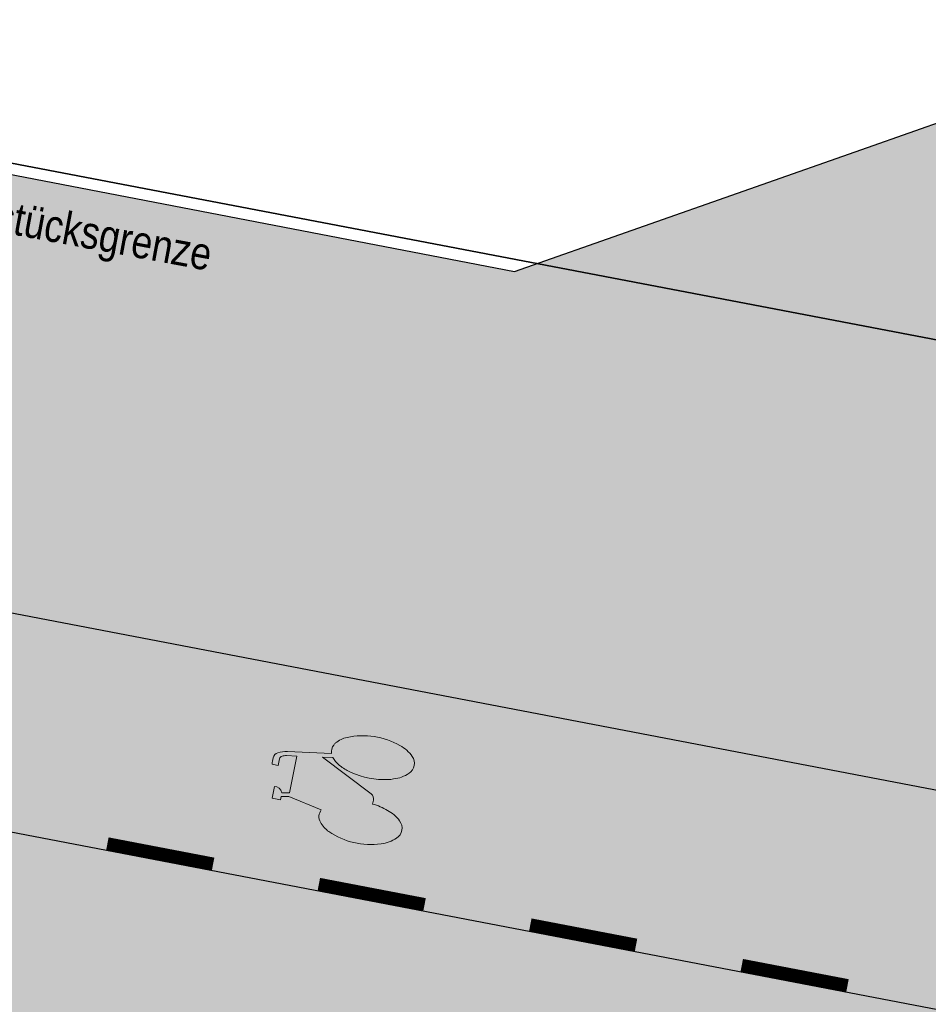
# Model space of a CAD drawing. Header units: metres. Extents: x 0 to 60282398, y -11592309 to 5708004.
# Tile 88 of 136: x 32353402.56 to 32353411, y 5707888.22 to 5707897.37. Entities that reach past the tile are written whole.
import ezdxf

# ---------------------------------------------------------------- set-up
doc = ezdxf.new("R2010")
doc.units = ezdxf.units.M
doc.header["$LTSCALE"] = 0.75
doc.layers.get('0').update_dxf_attribs({"linetype": 'CONTINUOUS'})
doc.layers.add('10414944$0$PF-Krone', color=33, linetype='CONTINUOUS', transparency=0.7)
doc.layers.add('10414944$0$ST-Baum', color=7, linetype='CONTINUOUS', transparency=0.7)
doc.layers.add('10414946$0$_Hilfslayer', color=6, linetype='CONTINUOUS', plot=False)
doc.layers.add('10414946$0$ST-LIN-Fahrbahn', color=2, linetype='CONTINUOUS')
doc.layers.add('10414946$0$ST-LIN-Gehweg', color=2, linetype='CONTINUOUS')
doc.layers.add('10414946$0$ST_M_Markierung', color=7, linetype='CONTINUOUS', lineweight=18, true_color=0xffffff)
doc.layers.add('10414947$0$ST-Gehweg-Sol', color=7, linetype='CONTINUOUS', lineweight=0, true_color=0xffd7a8)
doc.layers.add('10414947$0$ST-Fahrbahn-Sol', color=7, linetype='CONTINUOUS', true_color=0xcccccc)
doc.layers.add('10417023$0$#9_002_GES I Übersicht Erdgeschoss_1_701_Grundstücksgrenze.A', color=7, linetype='CONTINUOUS', lineweight=25)
doc.layers.add('10417023$0$Keine', color=7, linetype='CONTINUOUS', lineweight=13)
doc.styles.add('10414946$0$STANDARD', font='ISOCP2.shx')
doc.styles.add('10417023$0$ARIAL NARROW', font='ARIALN.TTF')

# ---------------------------------------------------------------- blocks, each defined once
blk = doc.blocks.new('10414947')
at = {"layer": '10414947$0$ST-Fahrbahn-Sol'}
h = blk.add_hatch(color=256, dxfattribs=at)
h.dxf.hatch_style = 1
edge = h.paths.add_edge_path()
edge.add_arc((32353330.50399118, 5707894.773236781), 3.003879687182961, 81.18590519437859, 154.5231052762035)
edge.add_line((32353327.79221229, 5707896.065346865), (32353330.01405067, 5707910.507059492))
edge.add_arc((32353333.97285613, 5707909.897999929), 4.005383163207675, 171.253660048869, 259.1134242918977)
edge.add_line((32353333.21637797, 5707905.964701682), (32353335.51033628, 5707905.525016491))
edge.add_arc((32353274.67359503, 5707595.429254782), 316.0071051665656, 75.76971240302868, 78.90028972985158, ccw=False)
edge.add_arc((32353408.48210964, 5708134.746697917), 239.6716696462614, 256.4563657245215, 259.1496617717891)
edge.add_line((32353363.36529639, 5707899.359819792), (32353421.13061348, 5707888.287889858))
edge.add_arc((32353424.23817196, 5707904.500881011), 16.50811927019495, 259.1496618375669, 267.9458279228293)
edge.add_line((32353423.64644856, 5707888.00337013), (32353426.15067086, 5707887.913550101))
edge.add_line((32353426.15067086, 5707887.913550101), (32353425.66905252, 5707885.384248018))
edge.add_line((32353425.66905252, 5707885.384248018), (32353428.87400525, 5707883.330490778))
edge.add_arc((32353429.54726757, 5707884.383826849), 1.250119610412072, 237.4144481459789, 259.1590003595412)
edge.add_line((32353429.31213987, 5707883.156018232), (32353428.653285, 5707879.718590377))
edge.add_arc((32353428.4179846, 5707878.490936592), 1.250000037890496, 79.14989112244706, 100.8982114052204)
edge.add_line((32353428.1816536, 5707879.718392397), (32353424.44194987, 5707878.998480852))
edge.add_line((32353424.44194987, 5707878.998480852), (32353423.95677098, 5707876.467200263))
edge.add_line((32353423.95677098, 5707876.467200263), (32353421.59678699, 5707877.309712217))
edge.add_arc((32353416.04651161, 5707861.762679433), 16.50805213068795, 70.35348556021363, 79.14966182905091)
edge.add_line((32353419.15405746, 5707877.975604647), (32353419.05993534, 5707877.484543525))
edge.add_line((32353419.05993534, 5707877.484543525), (32353389.596268, 5707883.131870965))
edge.add_line((32353389.596268, 5707883.131870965), (32353389.68836254, 5707883.61235363))
edge.add_line((32353389.68836254, 5707883.61235363), (32353363.16311661, 5707888.707438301))
edge.add_line((32353363.16311661, 5707888.707438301), (32353363.07080839, 5707888.225840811))
edge.add_line((32353363.07080839, 5707888.225840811), (32353360.4255079, 5707888.74109702))
edge.add_arc((32353369.79175678, 5707939.908699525), 52.01778699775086, 250.9409882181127, 259.6268280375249, ccw=False)
edge.add_line((32353352.80577402, 5707890.742384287), (32353345.78583063, 5707893.150460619))
edge.add_line((32353345.78583063, 5707893.150460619), (32353345.94806746, 5707893.623407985))
edge.add_line((32353345.94806746, 5707893.623407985), (32353340.6713548, 5707895.433497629))
edge.add_arc((32353326.31572549, 5707853.584443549), 44.24282337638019, 71.06631218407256, 79.14956177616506)
edge.add_line((32353334.64425835, 5707897.036290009), (32353330.96427247, 5707897.741642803))
at = {"layer": '10414947$0$ST-Gehweg-Sol'}
h = blk.add_hatch(color=256, dxfattribs=at)
h.dxf.hatch_style = 1
edge = h.paths.add_edge_path()
edge.add_arc((32353333.97286278, 5707909.898001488), 4.00538949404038, 167.5224016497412, 259.0333335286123, ccw=False)
edge.add_line((32353330.06207836, 5707910.763397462), (32353330.08991054, 5707910.916025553))
edge.add_line((32353330.08991054, 5707910.916025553), (32353331.70067245, 5707910.64907873))
edge.add_line((32353331.70067245, 5707910.64907873), (32353335.02498274, 5707908.903565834))
edge.add_line((32353335.02498274, 5707908.903565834), (32353407.15213483, 5707895.033517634))
edge.add_line((32353407.15213483, 5707895.033517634), (32353413.70600617, 5707897.337334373))
edge.add_line((32353413.70600617, 5707897.337334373), (32353497.17578959, 5707881.286091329))
edge.add_line((32353497.17578959, 5707881.286091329), (32353499.70410517, 5707880.188862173))
edge.add_line((32353499.70410517, 5707880.188862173), (32353502.93879142, 5707877.835765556))
edge.add_line((32353502.93879142, 5707877.835765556), (32353505.46710699, 5707876.738536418))
edge.add_line((32353505.46710699, 5707876.738536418), (32353517.00528605, 5707874.519743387))
edge.add_line((32353517.00528605, 5707874.519743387), (32353517.76447093, 5707870.592196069))
edge.add_line((32353517.76447093, 5707870.592196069), (32353512.26571349, 5707871.646148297))
edge.add_line((32353512.26571349, 5707871.646148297), (32353512.67312597, 5707873.771762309))
edge.add_line((32353512.67312597, 5707873.771762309), (32353508.26008633, 5707874.652828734))
edge.add_line((32353508.26008633, 5707874.652828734), (32353507.84615755, 5707872.493248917))
edge.add_line((32353507.84615755, 5707872.493248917), (32353503.30254498, 5707873.364127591))
edge.add_arc((32353488.08709003, 5707793.979973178), 80.82916578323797, 79.14978489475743, 81.99465327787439)
edge.add_line((32353499.34380503, 5707874.021464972), (32353499.76791721, 5707876.234207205))
edge.add_line((32353499.76791721, 5707876.234207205), (32353495.83942623, 5707876.987173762))
edge.add_line((32353495.83942623, 5707876.987173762), (32353495.37152305, 5707874.545958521))
edge.add_line((32353495.37152305, 5707874.545958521), (32353488.26755707, 5707875.49021155))
edge.add_line((32353488.26755707, 5707875.49021155), (32353488.81466561, 5707878.344668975))
edge.add_line((32353488.81466561, 5707878.344668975), (32353475.56727294, 5707880.883772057))
edge.add_line((32353475.56727294, 5707880.883772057), (32353475.00712598, 5707877.961330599))
edge.add_line((32353475.00712598, 5707877.961330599), (32353470.59449997, 5707878.807102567))
edge.add_line((32353470.59449997, 5707878.807102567), (32353471.15463692, 5707881.72953379))
edge.add_line((32353471.15463692, 5707881.72953379), (32353468.20826868, 5707882.294258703))
edge.add_line((32353468.20826868, 5707882.294258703), (32353467.64812546, 5707879.371836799))
edge.add_line((32353467.64812546, 5707879.371836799), (32353462.60924585, 5707880.337643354))
edge.add_line((32353462.60924585, 5707880.337643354), (32353463.16937873, 5707883.260053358))
edge.add_line((32353463.16937873, 5707883.260053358), (32353460.2230105, 5707883.824778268))
edge.add_line((32353460.2230105, 5707883.824778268), (32353459.66624525, 5707880.919938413))
edge.add_arc((32353463.524558, 5707896.96932498), 16.50664673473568, 250.35219382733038, 256.4824628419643, ccw=False)
edge.add_line((32353457.97440466, 5707881.423740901), (32353455.61443449, 5707882.266310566))
edge.add_line((32353455.61443449, 5707882.266310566), (32353456.07041998, 5707884.645556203))
edge.add_line((32353456.07041998, 5707884.645556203), (32353452.14193103, 5707885.398533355))
edge.add_line((32353452.14193103, 5707885.398533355), (32353451.76436388, 5707883.434494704))
edge.add_line((32353451.76436388, 5707883.434494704), (32353446.20782556, 5707884.499521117))
edge.add_line((32353446.20782556, 5707884.499521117), (32353446.58431432, 5707886.46376749))
edge.add_line((32353446.58431432, 5707886.46376749), (32353443.63794753, 5707887.028499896))
edge.add_line((32353443.63794753, 5707887.028499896), (32353443.26145916, 5707885.064255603))
edge.add_line((32353443.26145916, 5707885.064255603), (32353438.66333801, 5707885.945580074))
edge.add_line((32353438.66333801, 5707885.945580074), (32353439.03982688, 5707887.909826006))
edge.add_line((32353439.03982688, 5707887.909826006), (32353436.09346017, 5707888.474558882))
edge.add_line((32353436.09346017, 5707888.474558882), (32353435.71697158, 5707886.510314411))
edge.add_line((32353435.71697158, 5707886.510314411), (32353430.15920767, 5707887.572673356))
edge.add_line((32353430.15920767, 5707887.572673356), (32353430.53524183, 5707889.539907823))
edge.add_line((32353430.53524183, 5707889.539907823), (32353426.60675288, 5707890.292884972))
edge.add_line((32353426.60675288, 5707890.292884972), (32353426.15070342, 5707887.913549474))
edge.add_line((32353426.15070342, 5707887.913549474), (32353423.64644856, 5707888.00337013))
edge.add_arc((32353424.238172, 5707904.500881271), 16.50811953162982, 259.1496618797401, 267.9458278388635, ccw=False)
edge.add_line((32353421.13061348, 5707888.287889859), (32353363.36529639, 5707899.359819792))
edge.add_arc((32353408.48210951, 5708134.746697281), 239.6716689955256, 256.456365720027, 259.14966177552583, ccw=False)
edge.add_arc((32353274.67359528, 5707595.429255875), 316.0071040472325, 75.76971239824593, 78.90028973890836)
edge.add_line((32353335.51033626, 5707905.525016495), (32353333.21088601, 5707905.965758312))
at = {"layer": '10414947$0$ST-Fahrbahn-Sol', "flags": 128}
blk.add_lwpolyline([(32353363.36529639, 5707899.359819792), (32353421.13061348, 5707888.287889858, 0.03839937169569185), (32353423.64644856, 5707888.00337013), (32353426.15067086, 5707887.913550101), (32353425.66905252, 5707885.384248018), (32353428.87400525, 5707883.330490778, 0.09516423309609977), (32353429.31213987, 5707883.156018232), (32353428.653285, 5707879.718590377, 0.0951808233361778), (32353428.1816536, 5707879.718392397), (32353424.44194987, 5707878.998480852), (32353423.95677098, 5707876.467200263), (32353421.59678699, 5707877.309712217, 0.03839941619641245), (32353419.15405746, 5707877.975604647), (32353419.05993534, 5707877.484543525), (32353389.596268, 5707883.131870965), (32353389.68836254, 5707883.61235363), (32353363.16311661, 5707888.707438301)], format="xyb", dxfattribs=at)
at = {"layer": '10414947$0$ST-Gehweg-Sol', "flags": 128}
blk.add_lwpolyline([(32353439.03982688, 5707887.909826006), (32353436.09346017, 5707888.474558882), (32353435.71697158, 5707886.510314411), (32353430.15920767, 5707887.572673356), (32353430.53524183, 5707889.539907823), (32353426.60675288, 5707890.292884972), (32353426.15070342, 5707887.913549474), (32353423.64644856, 5707888.00337013, -0.03839937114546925), (32353421.13061348, 5707888.287889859), (32353363.36529639, 5707899.359819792, -0.01175226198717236), (32353352.35440415, 5707901.739852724, 0.01366057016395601), (32353335.51033626, 5707905.525016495), (32353333.21088601, 5707905.965758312, -0.4219586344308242), (32353330.06207836, 5707910.763397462), (32353330.08991054, 5707910.916025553), (32353331.70067245, 5707910.64907873), (32353335.02498274, 5707908.903565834), (32353407.15213483, 5707895.033517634), (32353413.70600617, 5707897.337334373), (32353497.17578959, 5707881.286091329)], format="xyb", dxfattribs=at)
blk = doc.blocks.new('10414946$0$Radfahrer (1.0 x 1.3 m)')
at = {"layer": '10414946$0$ST_M_Markierung', "linetype": 'Continuous', "true_color": 0xffffff}
h = blk.add_hatch(color=7, dxfattribs=at)
h.dxf.hatch_style = 1
h.paths.add_polyline_path([(-0.1878797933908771, 1.0887830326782), (-0.1736303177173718, 1.183856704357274, -0.04516510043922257), (-0.1618225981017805, 1.219565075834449, -0.278320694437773), (-0.1318582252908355, 1.241550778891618), (-0.06875439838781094, 1.241550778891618, 0.0023430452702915), (-0.06861867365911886, 1.299602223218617, 0.006390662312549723), (-0.1312910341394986, 1.3, 0.288196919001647), (-0.1839120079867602, 1.267820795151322, 0.07033756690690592), (-0.2118392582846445, 1.182260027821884), (-0.2715839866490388, 0.7756015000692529, 0.2093840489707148), (-0.3524371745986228, 0.7705132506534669, 0.04591841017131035), (-0.3749333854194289, 0.7565163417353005, 0.1141957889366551), (-0.4455829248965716, 0.6626760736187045, 0.1869444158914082), (-0.4645132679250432, 0.1654480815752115, 0.1272915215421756), (-0.3859063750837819, 0.03440663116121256, 0.4326132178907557), (-0.2272547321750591, 0.03440663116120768, 0.1217997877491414), (-0.1487006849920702, 0.1649253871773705, 0.05232884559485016), (-0.1339083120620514, 0.21474177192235, 0.1163633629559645), (-0.1328996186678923, 0.5628154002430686, 0.05303672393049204), (-0.16899847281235, 0.6655235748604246, 0.05755137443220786), (-0.206493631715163, 0.7252581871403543, 0.05408895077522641), (-0.2367701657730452, 0.7553091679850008), (-0.2225584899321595, 0.8501801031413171), (0.02654551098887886, 0.3431216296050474, 0.2831685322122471), (0.08024667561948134, 0.3122908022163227), (0.1170655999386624, 0.3122908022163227, 0.06112394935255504), (0.1485650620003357, 0.1654480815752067, 0.1188352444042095), (0.2240405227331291, 0.03659350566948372, 0.441603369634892), (0.3856488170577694, 0.03440663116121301, 0.1182992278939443), (0.4648297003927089, 0.1654480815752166, 0.1855822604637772), (0.4455447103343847, 0.6626760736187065, 0.1171203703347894), (0.3748310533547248, 0.7565163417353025, 0.3021913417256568), (0.260165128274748, 0.7702340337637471), (0.1966939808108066, 1.088784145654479), (0.2091598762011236, 1.16087722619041), (0.2414273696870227, 1.16087722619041), (0.2411833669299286, 1.239398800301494), (0.1281411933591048, 1.239750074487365, 0.3319974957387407), (0.1734188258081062, 1.160878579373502, -9.733237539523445e-05), (0.161352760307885, 1.088844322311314)])
h.paths.add_polyline_path([(0.1480072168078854, 1.009193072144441), (0.04724745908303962, 0.407820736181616, -0.01571847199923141), (0.04511314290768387, 0.4100083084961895), (-0.2110639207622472, 0.9315796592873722), (-0.199661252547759, 1.009193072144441)], flags=16)
edge = h.paths.add_edge_path(flags=16)
edge.add_spline(control_points=[(0.1785226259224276, 0.9824304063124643), (0.2016280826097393, 0.8636836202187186), (0.2247335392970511, 0.7449368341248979)], knot_values=[2, 2, 2, 3, 3, 3], weights=[1, 1, 1], degree=2, periodic=0)
edge.add_spline(control_points=[(0.2247335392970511, 0.7449368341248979), (0.1142615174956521, 0.6406794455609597), (0.1131726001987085, 0.3943181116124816)], knot_values=[3, 3, 3, 4.124921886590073, 4.124921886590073, 4.124921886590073], weights=[1, 0.8459453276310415, 1], degree=2, periodic=0)
edge.add_spline(control_points=[(0.113172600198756, 0.3943181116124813), (0.09561077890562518, 0.3943181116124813), (0.07804895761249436, 0.3943181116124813)], knot_values=[0, 0, 0, 1, 1, 1], weights=[1, 1, 1], degree=2, periodic=0)
edge.add_spline(control_points=[(0.07804895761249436, 0.3943181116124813), (0.1282857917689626, 0.6883742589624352), (0.1785226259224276, 0.9824304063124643)], knot_values=[1, 1, 1, 2, 2, 2], weights=[1, 1, 1], degree=2, periodic=0)
edge = h.paths.add_edge_path(flags=16)
edge.add_spline(control_points=[(-0.2833063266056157, 0.6958122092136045), (-0.3055568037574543, 0.5443620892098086), (-0.3278072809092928, 0.3929119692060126)], knot_values=[2.904197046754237, 2.904197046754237, 2.904197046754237, 3.904197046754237, 3.904197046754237, 3.904197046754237], weights=[1, 1, 1], degree=2, periodic=0)
edge.add_spline(control_points=[(-0.3278072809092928, 0.3929119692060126), (-0.3306408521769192, 0.373624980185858), (-0.3221049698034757, 0.3560991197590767)], knot_values=[2.305094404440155, 2.305094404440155, 2.305094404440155, 2.904197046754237, 2.904197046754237, 2.904197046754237], weights=[1, 0.9554689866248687, 1], degree=2, periodic=0)
edge.add_spline(control_points=[(-0.3221049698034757, 0.3560991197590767), (-0.3196203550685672, 0.3522391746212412), (-0.3150786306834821, 0.3515719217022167), (-0.3105369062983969, 0.3509046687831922), (-0.3070470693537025, 0.3538868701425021)], knot_values=[0.5991026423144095, 0.5991026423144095, 0.5991026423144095, 1.452098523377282, 1.452098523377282, 2.305094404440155, 2.305094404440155, 2.305094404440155], weights=[1, 0.910420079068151, 1, 0.910420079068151, 1], degree=2, periodic=0)
edge.add_spline(control_points=[(-0.3070470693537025, 0.3538868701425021), (-0.2938310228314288, 0.368217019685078), (-0.2909974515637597, 0.3875040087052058)], knot_values=[0, 0, 0, 0.5991026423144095, 0.5991026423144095, 0.5991026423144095], weights=[1, 0.9554689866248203, 1], degree=2, periodic=0)
edge.add_spline(control_points=[(-0.2909974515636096, 0.3875040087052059), (-0.2697573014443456, 0.5320772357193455), (-0.2485171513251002, 0.6766504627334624)], knot_values=[9.952908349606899, 9.952908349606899, 9.952908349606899, 10.9529083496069, 10.9529083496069, 10.9529083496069], weights=[1, 1, 1], degree=2, periodic=0)
edge.add_spline(control_points=[(-0.2485171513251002, 0.6766504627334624), (-0.1137568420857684, 0.5671270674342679), (-0.1605254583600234, 0.2916327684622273), (-0.2072940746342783, 0.01613846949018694), (-0.3475342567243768, 0.09338223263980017), (-0.4877744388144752, 0.1706259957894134), (-0.4574377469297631, 0.4551709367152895), (-0.427101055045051, 0.7397158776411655), (-0.2833063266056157, 0.6958122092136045)], knot_values=[3.904197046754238, 3.904197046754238, 3.904197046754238, 5.416374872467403, 5.416374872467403, 6.928552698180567, 6.928552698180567, 8.440730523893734, 8.440730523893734, 9.952908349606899, 9.952908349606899, 9.952908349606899], weights=[1, 0.7275248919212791, 1, 0.7275248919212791, 1, 0.7275248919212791, 1, 0.7275248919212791, 1], degree=2, periodic=0)
edge = h.paths.add_edge_path(flags=16)
edge.add_spline(control_points=[(0.2395665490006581, 0.6687049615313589), (0.2662613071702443, 0.5315115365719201), (0.2929560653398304, 0.3943181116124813)], knot_values=[2.110031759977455, 2.110031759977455, 2.110031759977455, 3.110031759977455, 3.110031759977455, 3.110031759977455], weights=[1, 1, 1], degree=2, periodic=0)
edge.add_spline(control_points=[(0.2929560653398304, 0.3943181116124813), (0.2226506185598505, 0.3943181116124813), (0.152345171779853, 0.3943181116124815)], knot_values=[1.110031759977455, 1.110031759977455, 1.110031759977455, 2.110031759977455, 2.110031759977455, 2.110031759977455], weights=[1, 1, 1], degree=2, periodic=0)
edge.add_spline(control_points=[(0.152345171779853, 0.3943181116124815), (0.1534271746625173, 0.5855952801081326), (0.2395665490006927, 0.6687049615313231)], knot_values=[0, 0, 0, 1.110031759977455, 1.110031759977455, 1.110031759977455], weights=[1, 0.8498920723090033, 1], degree=2, periodic=0)
edge = h.paths.add_edge_path(flags=16)
edge.add_spline(control_points=[(0.2750727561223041, 0.6928392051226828), (0.423488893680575, 0.754787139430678), (0.4570118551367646, 0.4590434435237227), (0.4905348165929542, 0.1632997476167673), (0.3432732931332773, 0.09116566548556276), (0.1960117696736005, 0.01903158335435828), (0.1574167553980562, 0.3122908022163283)], knot_values=[0, 0, 0, 1.553574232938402, 1.553574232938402, 3.107148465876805, 3.107148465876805, 4.660722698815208, 4.660722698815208, 4.660722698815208], weights=[1, 0.7131694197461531, 1, 0.7131694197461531, 1, 0.7131694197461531, 1], degree=2, periodic=0)
edge.add_spline(control_points=[(0.1574167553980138, 0.3122908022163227), (0.2267134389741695, 0.3122908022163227), (0.2960101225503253, 0.3122908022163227)], knot_values=[7.231519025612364, 7.231519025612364, 7.231519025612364, 8.231519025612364, 8.231519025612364, 8.231519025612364], weights=[1, 1, 1], degree=2, periodic=0)
edge.add_spline(control_points=[(0.2960101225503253, 0.3122908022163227), (0.326518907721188, 0.3182271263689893), (0.3324552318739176, 0.3487359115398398)], knot_values=[6.045075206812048, 6.045075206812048, 6.045075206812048, 7.231519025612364, 7.231519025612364, 7.231519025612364], weights=[1, 0.8291438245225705, 1], degree=2, periodic=0)
edge.add_spline(control_points=[(0.3324552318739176, 0.3487359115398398), (0.3372413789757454, 0.3733335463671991), (0.3324552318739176, 0.3979311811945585)], knot_values=[5.660722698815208, 5.660722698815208, 5.660722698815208, 6.045075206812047, 6.045075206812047, 6.045075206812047], weights=[1, 0.9815909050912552, 1], degree=2, periodic=0)
edge.add_spline(control_points=[(0.3324552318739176, 0.3979311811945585), (0.3037639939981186, 0.5453851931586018), (0.2750727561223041, 0.6928392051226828)], knot_values=[4.660722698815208, 4.660722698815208, 4.660722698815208, 5.660722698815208, 5.660722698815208, 5.660722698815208], weights=[1, 1, 1], degree=2, periodic=0)
h = blk.add_hatch(color=7, dxfattribs=at)
h.dxf.hatch_style = 1
edge = h.paths.add_edge_path()
edge.add_line((0.1980305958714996, 1.088785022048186), (0.1966923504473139, 1.088785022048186))
edge.add_line((0.1966923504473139, 1.088785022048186), (0.2090086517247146, 1.16087722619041))
edge.add_line((0.2090086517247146, 1.16087722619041), (0.2414273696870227, 1.16087722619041))
edge.add_line((0.2414273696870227, 1.16087722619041), (0.2414273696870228, 1.239746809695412))
edge.add_line((0.2414273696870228, 1.239746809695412), (0.1281348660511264, 1.239746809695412))
edge.add_arc((0.2049658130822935, 1.231426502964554), 0.07728015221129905, 173.8193149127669, 245.909647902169)
edge.add_line((0.1734218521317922, 1.16087722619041), (0.1613428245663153, 1.088785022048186))
edge.add_line((0.1613428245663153, 1.088785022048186), (-0.1879679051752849, 1.088785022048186))
edge.add_line((-0.1879679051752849, 1.088785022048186), (-0.1747427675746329, 1.178803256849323))
edge.add_arc((0.02952501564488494, 1.136485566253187), 0.208605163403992, 155.6562210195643, 168.2957326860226, ccw=False)
edge.add_arc((-0.1284725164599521, 1.205401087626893), 0.03632316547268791, 95.60191142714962, 151.9623853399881, ccw=False)
edge.add_line((-0.1320182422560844, 1.241550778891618), (-0.06861867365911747, 1.241550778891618))
edge.add_line((-0.06861867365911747, 1.241550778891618), (-0.06861867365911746, 1.3))
edge.add_line((-0.06861867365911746, 1.3), (-0.1320182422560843, 1.3))
edge.add_arc((-0.1320182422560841, 1.242067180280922), 0.05793281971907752, 90.00000000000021, 155.6670389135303)
edge.add_arc((0.1048023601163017, 1.125974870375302), 0.321654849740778, 154.2061976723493, 169.6481341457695)
edge.add_line((-0.2116168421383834, 1.183773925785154), (-0.2716393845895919, 0.775224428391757))
edge.add_ellipse((-0.3065824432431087, 0.390827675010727), major_axis=(0, 0.390827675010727), ratio=0.4948921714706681, start_angle=349.5917215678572, end_angle=698.8963611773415)
edge.add_line((-0.2369412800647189, 0.7554427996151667), (-0.2229152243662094, 0.8509125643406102))
edge.add_line((-0.2229152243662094, 0.8509125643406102), (0.02567033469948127, 0.3447973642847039))
edge.add_arc((0.078362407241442, 0.3712501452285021), 0.05895934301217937, 206.6578326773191, 270)
edge.add_line((0.078362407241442, 0.3122908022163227), (0.1171103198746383, 0.3122908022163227))
edge.add_ellipse((0.3065824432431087, 0.390827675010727), major_axis=(0, 0.390827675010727), ratio=0.4948921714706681, start_angle=101.5925256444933, end_angle=373.9278345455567)
edge.add_line((0.2600269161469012, 0.7701648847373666), (0.1980305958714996, 1.088785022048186))
h.paths.add_polyline_path([(0.1480072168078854, 1.009193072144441), (0.0472474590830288, 0.4078207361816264, -0.01571847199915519), (0.04511314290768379, 0.4100083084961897), (-0.2110639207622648, 0.9315796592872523), (-0.199661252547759, 1.009193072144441)], flags=16)
edge = h.paths.add_edge_path(flags=16)
edge.add_line((0.1785226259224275, 0.9824304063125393), (0.224733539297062, 0.7449368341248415))
edge.add_ellipse((0.3065824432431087, 0.390827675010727), major_axis=(0, 0.390827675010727), ratio=0.4948921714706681, start_angle=385.0350148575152, end_angle=449.4882912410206)
edge.add_line((0.1131726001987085, 0.3943181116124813), (0.0780489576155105, 0.3943181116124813))
edge.add_line((0.0780489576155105, 0.3943181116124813), (0.1785226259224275, 0.9824304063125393))
edge = h.paths.add_edge_path(flags=16)
edge.add_ellipse((0.3065824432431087, 0.390827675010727), major_axis=(0, -0.3085174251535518), ratio=0.4999625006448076, start_angle=284.7476446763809, end_angle=551.7873847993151, ccw=False)
edge.add_line((0.1574167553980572, 0.3122908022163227), (0.2960101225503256, 0.3122908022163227))
edge.add_arc((0.2872055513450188, 0.3575404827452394), 0.04609830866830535, 281.0108882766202, 348.9891117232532)
edge.add_arc((0.2060396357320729, 0.3733335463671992), 0.1287864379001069, 348.9891117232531, 371.0108882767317)
edge.add_line((0.3324552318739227, 0.3979311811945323), (0.2750727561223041, 0.6928392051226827))
edge = h.paths.add_edge_path(flags=16)
edge.add_line((0.2395665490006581, 0.6687049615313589), (0.2929560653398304, 0.3943181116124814))
edge.add_line((0.2929560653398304, 0.3943181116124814), (0.152345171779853, 0.3943181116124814))
edge.add_ellipse((0.3065824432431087, 0.390827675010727), major_axis=(0, -0.3085174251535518), ratio=0.4999625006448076, start_angle=565.7516308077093, end_angle=629.3517657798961, ccw=False)
edge = h.paths.add_edge_path(flags=16)
edge.add_ellipse((-0.3065824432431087, 0.390827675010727), major_axis=(0, -0.3085174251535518), ratio=0.4999625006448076, start_angle=171.320829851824, end_angle=517.886458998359, ccw=False)
edge.add_line((-0.2833063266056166, 0.6958122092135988), (-0.3278072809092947, 0.3929119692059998))
edge.add_arc((-0.2653584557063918, 0.3837372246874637), 0.06311918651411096, 171.6421124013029, 205.9681653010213)
edge.add_arc((-0.3136101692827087, 0.3615671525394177), 0.0101025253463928, 212.7690484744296, 310.515176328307)
edge.add_arc((-0.3534462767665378, 0.3966787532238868), 0.06311918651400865, 317.316059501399, 351.6421124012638)
edge.add_line((-0.2909974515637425, 0.387504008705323), (-0.2485171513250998, 0.6766504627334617))
at = {"layer": '10414946$0$ST_M_Markierung', "color": 7, "linetype": 'Continuous', "true_color": 0xffffff}
blk.add_lwpolyline([(0.2414273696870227, 1.16087722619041), (0.2411833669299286, 1.239398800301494), (0.1281411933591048, 1.239750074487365, 0.3319974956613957), (0.1734188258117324, 1.160878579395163, -9.73323754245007e-05), (0.1613527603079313, 1.088844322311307), (-0.1878797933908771, 1.0887830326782), (-0.1736303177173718, 1.183856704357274, -0.04670298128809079), (-0.1613090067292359, 1.22073810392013, -0.2687539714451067), (-0.1318582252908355, 1.241550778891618), (-0.06875439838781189, 1.241550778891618, 0.002343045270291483), (-0.06861867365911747, 1.299602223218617, 0.006390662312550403), (-0.1312910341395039, 1.3, 0.2881969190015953), (-0.1839120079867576, 1.267820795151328, 0.0703375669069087), (-0.2118392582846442, 1.182260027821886), (-0.2715839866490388, 0.7756015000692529, 0.2093840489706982), (-0.3524371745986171, 0.7705132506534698, 0.04591841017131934), (-0.3749333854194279, 0.7565163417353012, 0.1141957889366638), (-0.4455829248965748, 0.6626760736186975, 0.1869444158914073), (-0.4645132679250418, 0.1654480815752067, 0.1272915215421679), (-0.3859063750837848, 0.03440663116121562, 0.432613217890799), (-0.2272547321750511, 0.0344066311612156, 0.1217997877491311), (-0.1487006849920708, 0.164925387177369, 0.05232884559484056), (-0.1339083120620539, 0.2147417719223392, 0.1163633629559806), (-0.1328996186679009, 0.5628154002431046, 0.05303672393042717), (-0.1689984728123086, 0.6655235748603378, 0.05755137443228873), (-0.2064936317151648, 0.7252581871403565, 0.0540889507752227), (-0.2367701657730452, 0.7553091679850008), (-0.2225584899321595, 0.8501801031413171), (0.02654551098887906, 0.3431216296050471, 0.2831685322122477), (0.08024667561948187, 0.3122908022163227), (0.1170655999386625, 0.3122908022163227, 0.06112394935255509), (0.1485650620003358, 0.1654480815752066, 0.1188352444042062), (0.2240405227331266, 0.0365935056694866, 0.4416033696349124), (0.3856488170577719, 0.03440663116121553, 0.1182992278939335), (0.4648297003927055, 0.1654480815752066, 0.1855822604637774), (0.4455447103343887, 0.6626760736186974, 0.1171203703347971), (0.3748310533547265, 0.7565163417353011, 0.3021913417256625), (0.260165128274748, 0.7702340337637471), (0.1966939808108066, 1.088784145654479), (0.2091598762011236, 1.16087722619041), (0.2414273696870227, 1.16087722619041)], format="xyb", close=True, dxfattribs=at)
at = {"style": '10414946$0$STANDARD', "flags": 1}
for tag, p in [('TYP', (-1.12256297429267, -3.361694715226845)), ('ART', (-1.208318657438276, -4.589587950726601)), ('BEZEICHNUNG', (-1.272442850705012, -5.871378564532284)), ('FLÄCHE', (-1.24955137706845, -7.198325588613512)), ('LÄNGE', (-1.217839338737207, -8.529168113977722)), ('BILD', (-1.228109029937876, -9.792485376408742))]:
    blk.add_attdef(tag, p, '', height=1, dxfattribs=at)
blk = doc.blocks.new('10414946$0$Leitlinie Schutzstreifen_Rad_(1.00_1.00_0.12)_INFRASIGN_639099720798123485')
at = {"layer": '10414946$0$ST_M_Markierung', "color": 7, "true_color": 0xffffff, "const_width": 0.12}
for points in [[(2.466600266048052, -0.4116832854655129), (3.448722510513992, -0.5999275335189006)], [(4.430844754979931, -0.7881717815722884), (5.412966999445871, -0.9764160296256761)], [(6.39508924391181, -1.164660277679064), (7.37721148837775, -1.352904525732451)], [(8.35933373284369, -1.541148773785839), (9.341455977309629, -1.729393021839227)]]:
    blk.add_lwpolyline(points, dxfattribs=at)
blk = doc.blocks.new('10414946')
at = {"layer": '10414946$0$_Hilfslayer', "flags": 128}
blk.add_lwpolyline([(32353400.90325239, 5707890.128479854), (32353414.65296382, 5707887.493060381)], dxfattribs=at)
at = {"layer": '10414946$0$_Hilfslayer'}
blk.add_circle((32353400.90325239, 5707890.128479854), 14, dxfattribs=at)
at = {"layer": '10414946$0$ST-LIN-Fahrbahn', "flags": 128}
blk.add_lwpolyline([(32353333.21088677, 5707905.965758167), (32353335.51033626, 5707905.525016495), (32353335.51033626, 5707905.525016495, -0.01175182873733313), (32353346.52122635, 5707903.144974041), (32353346.52122635, 5707903.144974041), (32353352.35440415, 5707901.739852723), (32353352.35440415, 5707901.739852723, 0.011752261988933), (32353363.36529639, 5707899.359819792), (32353363.36529639, 5707899.359819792), (32353421.13061348, 5707888.287889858), (32353421.13061348, 5707888.287889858, 0.03839937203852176), (32353423.64644856, 5707888.00337013), (32353423.64644856, 5707888.00337013), (32353427.64390751, 5707887.859991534), (32353427.64390751, 5707887.859991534, -0.03839937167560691), (32353430.15974259, 5707887.575471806), (32353430.15974259, 5707887.575471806), (32353451.7650543, 5707883.434362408)], format="xyb", dxfattribs=at)
at = {"layer": '10414946$0$ST-LIN-Gehweg', "flags": 128}
blk.add_lwpolyline([(32353335.02498273, 5707908.903565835), (32353357.21966946, 5707904.635530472), (32353357.21966946, 5707904.635530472), (32353370.48788053, 5707902.08405432), (32353370.48788053, 5707902.08405432), (32353407.15213483, 5707895.033517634), (32353407.15213483, 5707895.033517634), (32353410.4290705, 5707896.185426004), (32353410.4290705, 5707896.185426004), (32353413.70600617, 5707897.337334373), (32353413.70600617, 5707897.337334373), (32353481.43359485, 5707884.31331786), (32353481.43359485, 5707884.31331786), (32353497.17578959, 5707881.286091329), (32353497.17578959, 5707881.286091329, -0.1101766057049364), (32353499.70410517, 5707880.188862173), (32353499.70410517, 5707880.188862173), (32353502.93879142, 5707877.835765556), (32353502.93879142, 5707877.835765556, 0.1101766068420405), (32353505.46710699, 5707876.738536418), (32353505.46710699, 5707876.738536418), (32353513.19776736, 5707875.251929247), (32353513.19776736, 5707875.251929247), (32353517.00528605, 5707874.519743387)], format="xyb", dxfattribs=at)
at = {"layer": '10414946$0$ST-LIN-Fahrbahn', "xscale": -1, "rotation": 79.1149797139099}
blk.add_blockref('10414946$0$Radfahrer (1.0 x 1.3 m)', (32353406.16239717, 5707890.141558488), dxfattribs=at)
at = {"layer": '10414946$0$ST_M_Markierung'}
blk.add_blockref('10414946$0$Leitlinie Schutzstreifen_Rad_(1.00_1.00_0.12)_INFRASIGN_639099720798123485', (32353400.90325239, 5707890.128479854), dxfattribs=at)
blk = doc.blocks.new('10414944$0$PF-BAUM_12')
at = {"layer": '10414944$0$PF-Krone'}
for points in [[(-2.1335031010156, 1.78644815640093, 2.948877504e-07), (-2.24070044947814, 1.672145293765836, 0.5366234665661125)], [(-2.113755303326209, 1.769482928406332, 2.948877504e-07), (-2.219780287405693, 1.656430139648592, 0.525075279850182)]]:
    blk.add_lwpolyline(points, format="xyb", dxfattribs=at)
blk = doc.blocks.new('10414944')
at = {"layer": '10414944$0$ST-Baum', "xscale": 4.582792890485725, "yscale": 4.582792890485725, "zscale": 1.909497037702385, "rotation": 110}
blk.add_blockref('10414944$0$PF-BAUM_12', (32353426.12669735, 5707873.69237542), dxfattribs=at)
blk = doc.blocks.new('10417023$0$#9_MKO_LP5_ARC_GES_UP_00_002_P_G_modell (3D)')
at = {"layer": '10417023$0$#9_002_GES I Übersicht Erdgeschoss_1_701_Grundstücksgrenze.A', "color": 1, "linetype": 'Continuous', "lineweight": 35, "true_color": 0xff0000, "flags": 128}
blk.add_lwpolyline([(-32353511.47268937, -5707768.718078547), (-32353510.58466005, -5707813.546075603), (-32353471.71535595, -5707813.720027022), (-32353425.53849031, -5707813.961117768)], dxfattribs=at)
at = {"layer": '10417023$0$#9_002_GES I Übersicht Erdgeschoss_1_701_Grundstücksgrenze.A', "color": 1, "true_color": 0xff0000, "insert": (-32353439.38221917, -5707814.244846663), "char_height": 0.3005474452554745, "attachment_point": 1, "line_spacing_factor": 1.002187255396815, "style": '10417023$0$ARIAL NARROW'}
blk.add_mtext('Grundstücksgrenze', dxfattribs=at)
blk = doc.blocks.new('10417023$0$2_MKO_LP5_LAN_GES_UP_00_002_V_A (3D)')
at = {"layer": '10417023$0$Keine'}
blk.add_blockref('10417023$0$#9_MKO_LP5_ARC_GES_UP_00_002_P_G_modell (3D)', (0, 0), dxfattribs=at)
blk = doc.blocks.new('10417023')
at = {"layer": '10417023$0$Keine', "rotation": 349.4819372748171}
blk.add_blockref('10417023$0$2_MKO_LP5_LAN_GES_UP_00_002_V_A (3D)', (65205154.93137175, 5413829.557758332), dxfattribs=at)

msp = doc.modelspace()

# ---------------------------------------------------------------- block references
for name in ['10414944', '10414947']:
    msp.add_blockref(name, (0, 0))

# ---------------------------------------------------------------- next in the draw order: block references
msp.add_blockref('10417023', (0, 0))

# ---------------------------------------------------------------- next in the draw order: block references
msp.add_blockref('10414946', (0, 0))

doc.saveas('drawing.dxf')
